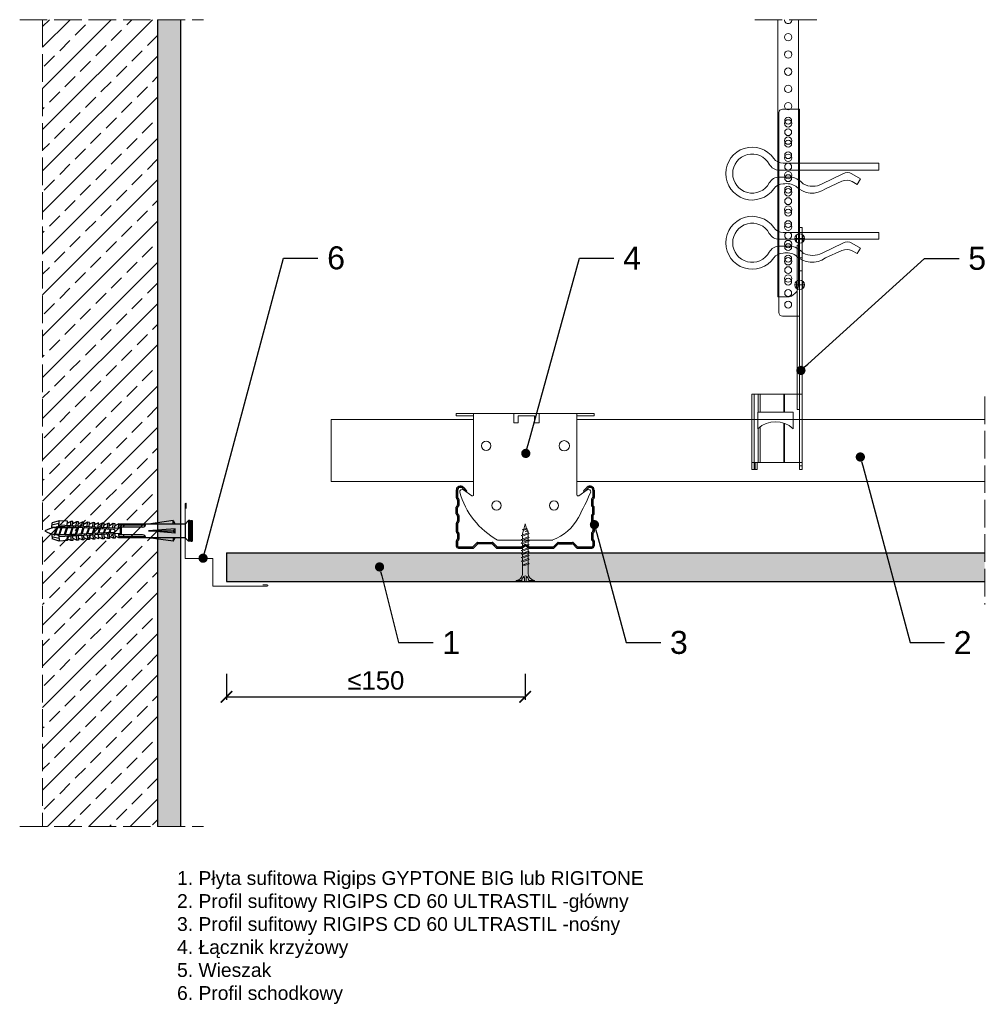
# Model space of a CAD drawing. Header units: millimetres. Extents: x 1985 to 2407, y 1202 to 1630.
import ezdxf
from ezdxf import colors
from ezdxf.entities.mleader import LeaderData, LeaderLine
from ezdxf.math import Vec2, Vec3

# ---------------------------------------------------------------- set-up
doc = ezdxf.new("R2010")
doc.units = ezdxf.units.MM
doc.linetypes.add('ACAD_ISO02W100', pattern=[15, 12, -3])
for name, color, linetype, lineweight in [('_RIGIPS AKCESORIA', 7, 'Continuous', 18), ('_RIGIPS G-K', 7, 'Continuous', 25), ('_RIGIPS PROFIL', 7, 'Continuous', 18), ('KRESKOWANIE', 7, 'Continuous', 9), ('PRZERYWANA', 7, 'ACAD_ISO02W100', 9)]:
    doc.layers.add(name, color=color, linetype=linetype, lineweight=lineweight)
doc.styles.get("Standard").update_dxf_attribs({"font": 'arial.ttf'})
doc.dimstyles.new('ISO-25', dxfattribs={"dimtxt": 2.5, "dimasz": 2.5, "dimexe": 1.25, "dimexo": 0.625, "dimtad": 1, "dimtxsty": 'Standard', "dimcen": 2.5, "dimadec": 0, "dimazin": 0, "dimtfac": 1, "dimtmove": 0, "dimatfit": 3, "dimfxl": 1, "dimarcsym": 0})

# ---------------------------------------------------------------- blocks, each defined once
blk = doc.blocks.new('TN 25')
at = {"layer": '_RIGIPS AKCESORIA'}
for p, q in [((0, -0.84), (0, 7.16)), ((0, 7.16), (0.46, 7.16)), ((0.46, 4.78), (0, 4.78)), ((0.46, 7.16), (0.46, 4.78)), ((3.02, 4.46), (8.47, 4.46)), ((7.12, 4.46), (7.12, 3.18)), ((8.03, 2.01), (7.12, 4.46)), ((8.47, 4.46), (8.79, 5)), ((9.61, 1.51), (8.47, 4.46)), ((8.79, 5), (9.93, 2.01)), ((9, 4.46), (10.1, 4.46)), ((10.1, 4.46), (10.41, 5)), ((11.23, 1.51), (10.1, 4.46)), ((10.41, 5), (11.56, 2.01)), ((10.62, 4.46), (11.67, 4.46)), ((11.67, 4.46), (11.99, 5)), ((12.81, 1.51), (11.67, 4.46)), ((11.99, 5), (13.14, 2.01)), ((12.2, 4.46), (13.21, 4.46)), ((13.21, 4.46), (13.52, 5)), ((14.34, 1.51), (13.21, 4.46)), ((13.52, 5), (14.67, 2.01)), ((13.73, 4.46), (14.8, 4.46)), ((14.8, 4.46), (15.12, 5)), ((15.94, 1.51), (14.8, 4.46)), ((15.12, 5), (16.26, 2.01)), ((15.33, 4.46), (16.42, 4.46)), ((16.42, 4.46), (16.73, 5)), ((17.55, 1.51), (16.42, 4.46)), ((16.73, 5), (17.88, 2.01)), ((16.94, 4.46), (17.99, 4.46)), ((17.99, 4.46), (18.31, 5)), ((19.13, 1.51), (17.99, 4.46)), ((18.31, 5), (19.45, 2.01)), ((18.52, 4.46), (19.68, 4.46)), ((19.68, 4.46), (20, 5)), ((20.82, 1.51), (19.68, 4.46)), ((20, 5), (21.14, 2.01)), ((20.21, 4.46), (20.7, 4.46)), ((20.7, 4.46), (22.28, 3.98)), ((22.28, 3.98), (22.56, 4.37)), ((22.56, 4.37), (23.03, 2.71)), ((0, 3.5), (1.77, 3.5)), ((0, 2.83), (1.77, 2.83)), ((0.46, 1.64), (0, 1.64)), ((0.46, -0.84), (0.46, 1.64)), ((1.77, 3.5), (1.77, 4.2)), ((1.77, 2.83), (1.77, 2.18)), ((7.49, 2.01), (3.55, 2.01)), ((7.12, 3.18), (7.65, 1.53)), ((7.65, 1.53), (8.03, 2.01)), ((9.41, 2.01), (8.03, 2.01)), ((9.93, 2.01), (9.61, 1.51)), ((11.04, 2.01), (9.93, 2.01)), ((11.56, 2.01), (11.23, 1.51)), ((12.61, 2.01), (11.56, 2.01)), ((13.14, 2.01), (12.81, 1.51)), ((14.15, 2.01), (13.14, 2.01)), ((14.67, 2.01), (14.34, 1.51)), ((15.74, 2.01), (14.67, 2.01)), ((16.26, 2.01), (15.94, 1.51)), ((17.36, 2.01), (16.26, 2.01)), ((17.88, 2.01), (17.55, 1.51)), ((18.93, 2.01), (17.88, 2.01)), ((19.45, 2.01), (19.13, 1.51)), ((19.45, 2.01), (20.62, 2.01)), ((21.14, 2.01), (20.82, 1.51)), ((21.14, 2.01), (21.81, 2.12)), ((21.85, 1.83), (21.67, 3.28)), ((21.67, 3.28), (22.14, 2.4)), ((22.14, 2.4), (21.85, 1.83)), ((22.7, 2.36), (22.14, 2.4)), ((22.7, 2.36), (22.28, 3.98)), ((23.03, 2.71), (22.7, 2.36)), ((22.71, 3.85), (25, 3.24)), ((25, 3.24), (23.03, 2.71)), ((0, -0.84), (0.46, -0.84))]:
    blk.add_line(p, q, dxfattribs=at)
for centre, major_axis, ratio, start_param, end_param in [((3.09, 7.67), (0.17, 3.2), 0.826134, 1.773653, 3.180586), ((-0.04, 0.9), (0, 3.93), 0.848176, -0.720942, -0.151112), ((3.37, -1.57), (0.28, 3.57), 0.832181, 0.035984, 1.430787), ((-2.73, 15.91), (0, 14.76), 0.848176, 3.399396, 3.475072), ((0.59, 4.62), (0, 2.81), 0.848176, 3.475072, 3.862535), ((1.66, 3.18), (0, 0.895), 0.848176, -1.552777, -0.720942), ((1.66, 3.18), (0, 0.895), 0.848176, 3.862535, 4.730408)]:
    blk.add_ellipse(centre, major_axis=major_axis, ratio=ratio, start_param=start_param, end_param=end_param, dxfattribs=at)
blk = doc.blocks.new('CD 60 ULTRASTIL')
h = blk.add_hatch()
h.set_pattern_fill('ANSI31', color=256, scale=0.3, style=0)
h.paths.add_polyline_path([(542.88, 684.5, -0.302776), (543.49, 684.5), (544.54, 683.79, 0.148069), (544.85, 683.7), (555.42, 683.7, 0.198912), (555.81, 683.86), (557.38, 685.44, -0.198912), (557.77, 685.6), (563.59, 685.6, -0.198912), (563.98, 685.44), (565.55, 683.86, 0.198912), (565.94, 683.7), (572.18, 683.7, 0.414214), (573.18, 684.7), (573.18, 686.74, 0.198912), (573.02, 687.12), (572.74, 687.4, -0.198912), (572.58, 687.79), (572.58, 689.87, -0.198912), (572.74, 690.26), (573.02, 690.54, 0.198912), (573.18, 690.93), (573.18, 694.47, 0.198912), (573.02, 694.86), (572.74, 695.14, -0.198912), (572.58, 695.53), (572.58, 697.61, -0.198912), (572.74, 698), (573.02, 698.28, 0.198912), (573.18, 698.67), (573.18, 701.47, 0.198912), (573.02, 701.86), (572.74, 702.14, -0.198912), (572.58, 702.53), (572.58, 704.61, -0.198912), (572.74, 705), (573.02, 705.28, 0.198912), (573.18, 705.67), (573.18, 708.9, 0.666128), (570.12, 710.18), (568.55, 708.63), (568.93, 708.24), (570.5, 709.79, -0.666128), (572.63, 708.9), (572.63, 705.9, -0.198912), (572.47, 705.51), (572.19, 705.23, 0.198912), (572.03, 704.84), (572.03, 702.3, 0.198912), (572.19, 701.91), (572.47, 701.63, -0.198912), (572.63, 701.25), (572.63, 698.9, -0.198912), (572.47, 698.51), (572.19, 698.23, 0.198912), (572.03, 697.84), (572.03, 695.3, 0.198912), (572.19, 694.91), (572.47, 694.63, -0.198912), (572.63, 694.25), (572.63, 691.16, -0.198912), (572.47, 690.77), (572.19, 690.49, 0.198912), (572.03, 690.1), (572.03, 687.56, 0.198912), (572.19, 687.17), (572.47, 686.9, -0.198912), (572.63, 686.51), (572.63, 684.7, -0.414214), (572.18, 684.25), (566.17, 684.25, -0.198912), (565.78, 684.41), (564.2, 685.99, 0.198912), (563.82, 686.15), (557.55, 686.15, 0.198912), (557.16, 685.99), (555.58, 684.41, -0.198912), (555.19, 684.25), (545.01, 684.25, -0.148069), (544.71, 684.34), (543.49, 685.16, 0.302776), (542.88, 685.16), (541.65, 684.34, -0.148069), (541.35, 684.25), (531.17, 684.25, -0.198912), (530.78, 684.41), (529.2, 685.99, 0.198912), (528.82, 686.15), (522.55, 686.15, 0.198912), (522.16, 685.99), (520.58, 684.41, -0.198912), (520.19, 684.25), (514.18, 684.25, -0.414214), (513.73, 684.7), (513.73, 686.51, -0.198912), (513.89, 686.9), (514.17, 687.17, 0.198912), (514.33, 687.56), (514.33, 690.1, 0.198912), (514.17, 690.49), (513.89, 690.77, -0.198912), (513.73, 691.16), (513.73, 694.25, -0.198912), (513.89, 694.63), (514.17, 694.91, 0.198912), (514.33, 695.3), (514.33, 697.84, 0.198912), (514.17, 698.23), (513.89, 698.51, -0.198912), (513.73, 698.9), (513.73, 701.25, -0.198912), (513.89, 701.63), (514.17, 701.91, 0.198912), (514.33, 702.3), (514.33, 704.84, 0.198912), (514.17, 705.23), (513.89, 705.51, -0.198912), (513.73, 705.9), (513.73, 708.9, -0.666128), (515.86, 709.79), (517.43, 708.24), (517.81, 708.63), (516.25, 710.18, 0.666128), (513.18, 708.9), (513.18, 705.67, 0.198912), (513.34, 705.28), (513.62, 705, -0.198912), (513.78, 704.61), (513.78, 702.53, -0.198912), (513.62, 702.14), (513.34, 701.86, 0.198912), (513.18, 701.47), (513.18, 698.67, 0.198912), (513.34, 698.28), (513.62, 698, -0.198912), (513.78, 697.61), (513.78, 695.53, -0.198912), (513.62, 695.14), (513.34, 694.86, 0.198912), (513.18, 694.47), (513.18, 690.93, 0.198912), (513.34, 690.54), (513.62, 690.26, -0.198912), (513.78, 689.87), (513.78, 687.79, -0.198912), (513.62, 687.4), (513.34, 687.12, 0.198912), (513.18, 686.74), (513.18, 684.7, 0.414214), (514.18, 683.7), (520.42, 683.7, 0.198912), (520.81, 683.86), (522.38, 685.44, -0.198912), (522.77, 685.6), (528.59, 685.6, -0.198912), (528.98, 685.44), (530.55, 683.86, 0.198912), (530.94, 683.7), (541.51, 683.7, 0.148069), (541.82, 683.79)])
for p, q in [((513.18, 708.9), (513.18, 705.67)), ((513.73, 708.9), (513.73, 705.9)), ((515.86, 709.79), (517.43, 708.24)), ((516.25, 710.18), (517.81, 708.63)), ((517.43, 708.24), (517.81, 708.63)), ((570.12, 710.18), (568.55, 708.63)), ((568.93, 708.24), (568.55, 708.63)), ((570.5, 709.79), (568.93, 708.24)), ((572.63, 708.9), (572.63, 705.9)), ((573.18, 708.9), (573.18, 705.67)), ((513.34, 705.28), (513.62, 705)), ((513.78, 704.61), (513.78, 702.53)), ((513.89, 705.51), (514.17, 705.23)), ((514.33, 704.84), (514.33, 702.3)), ((572.03, 704.84), (572.03, 702.3)), ((572.47, 705.51), (572.19, 705.23)), ((572.58, 704.61), (572.58, 702.53)), ((573.02, 705.28), (572.74, 705)), ((513.18, 698.67), (513.18, 701.47)), ((513.34, 701.86), (513.62, 702.14)), ((513.34, 698.28), (513.62, 698)), ((513.73, 698.9), (513.73, 701.25)), ((513.89, 701.63), (514.17, 701.91)), ((513.89, 698.51), (514.17, 698.23)), ((572.47, 701.63), (572.19, 701.91)), ((572.47, 698.51), (572.19, 698.23)), ((572.63, 698.9), (572.63, 701.25)), ((573.02, 701.86), (572.74, 702.14)), ((573.02, 698.28), (572.74, 698)), ((573.18, 698.67), (573.18, 701.47)), ((513.18, 694.47), (513.18, 690.93)), ((513.34, 694.86), (513.62, 695.14)), ((513.73, 694.25), (513.73, 691.16)), ((513.78, 697.61), (513.78, 695.53)), ((513.89, 694.63), (514.17, 694.91)), ((514.33, 697.84), (514.33, 695.3)), ((572.03, 697.84), (572.03, 695.3)), ((572.47, 694.63), (572.19, 694.91)), ((572.58, 697.61), (572.58, 695.53)), ((572.63, 694.25), (572.63, 691.16)), ((573.02, 694.86), (572.74, 695.14)), ((573.18, 694.47), (573.18, 690.93)), ((513.34, 690.54), (513.62, 690.26)), ((513.78, 689.87), (513.78, 687.79)), ((513.89, 690.77), (514.17, 690.49)), ((514.33, 690.1), (514.33, 687.56)), ((572.03, 690.1), (572.03, 687.56)), ((572.47, 690.77), (572.19, 690.49)), ((572.58, 689.87), (572.58, 687.79)), ((573.02, 690.54), (572.74, 690.26)), ((513.18, 686.74), (513.18, 684.7)), ((513.34, 687.12), (513.62, 687.4)), ((513.73, 686.51), (513.73, 684.7)), ((513.89, 686.9), (514.17, 687.17)), ((520.58, 684.41), (522.16, 685.99)), ((520.81, 683.86), (522.38, 685.44)), ((522.55, 686.15), (528.82, 686.15)), ((528.59, 685.6), (522.77, 685.6)), ((530.55, 683.86), (528.98, 685.44)), ((530.78, 684.41), (529.2, 685.99)), ((555.58, 684.41), (557.16, 685.99)), ((555.81, 683.86), (557.38, 685.44)), ((557.55, 686.15), (563.82, 686.15)), ((557.77, 685.6), (563.59, 685.6)), ((565.55, 683.86), (563.98, 685.44)), ((565.78, 684.41), (564.2, 685.99)), ((572.47, 686.9), (572.19, 687.17)), ((572.63, 686.51), (572.63, 684.7)), ((573.02, 687.12), (572.74, 687.4)), ((573.18, 686.74), (573.18, 684.7)), ((514.18, 684.25), (520.19, 684.25)), ((514.18, 683.7), (520.42, 683.7)), ((530.94, 683.7), (541.51, 683.7)), ((531.17, 684.25), (541.35, 684.25)), ((541.65, 684.34), (542.88, 685.16)), ((541.82, 683.79), (542.88, 684.5)), ((544.71, 684.34), (543.49, 685.16)), ((544.54, 683.79), (543.49, 684.5)), ((544.85, 683.7), (555.42, 683.7)), ((545.01, 684.25), (555.19, 684.25)), ((565.94, 683.7), (572.18, 683.7)), ((566.17, 684.25), (572.18, 684.25))]:
    blk.add_line(p, q)
for centre, radius, start, end in [((514.98, 708.9), 1.8, 45.3251, 180), ((514.98, 708.9), 1.25, 45.3251, 180), ((571.38, 708.9), 1.8, 360, 134.6749), ((571.38, 708.9), 1.25, 360, 134.6749), ((513.73, 705.67), 0.55, 180, 225), ((513.23, 704.61), 0.55, 0, 45), ((513.23, 702.53), 0.55, 315, 0), ((514.28, 705.9), 0.55, 180, 225), ((513.78, 704.84), 0.55, 0, 45), ((572.58, 704.84), 0.55, 135, 180), ((572.08, 705.9), 0.55, 315, 0), ((573.13, 704.61), 0.55, 135, 180), ((573.13, 702.53), 0.55, 180, 225), ((572.63, 705.67), 0.55, 315, 0), ((513.73, 701.47), 0.55, 135, 180), ((513.73, 698.67), 0.55, 180, 225), ((514.28, 701.25), 0.55, 135, 180), ((514.28, 698.9), 0.55, 180, 225), ((513.78, 702.3), 0.55, 315, 0), ((572.58, 702.3), 0.55, 180, 225), ((572.08, 701.25), 0.55, 0, 45), ((572.08, 698.9), 0.55, 315, 0), ((572.63, 701.47), 0.55, 0, 45), ((572.63, 698.67), 0.55, 315, 0), ((513.73, 694.47), 0.55, 135, 180), ((513.23, 697.61), 0.55, 360, 45), ((513.23, 695.53), 0.55, 315, 0), ((514.28, 694.25), 0.55, 135, 180), ((513.78, 697.84), 0.55, 0, 45), ((513.78, 695.3), 0.55, 315, 0), ((572.58, 697.84), 0.55, 135, 180), ((572.58, 695.3), 0.55, 180, 225), ((572.08, 694.25), 0.55, 0, 45), ((573.13, 697.61), 0.55, 135, 180), ((573.13, 695.53), 0.55, 180, 225), ((572.63, 694.47), 0.55, 0, 45), ((513.73, 690.93), 0.55, 180, 225), ((513.23, 689.87), 0.55, 0, 45), ((514.28, 691.16), 0.55, 180, 225), ((513.78, 690.1), 0.55, 360, 45), ((572.58, 690.1), 0.55, 135, 180), ((572.08, 691.16), 0.55, 315, 0), ((573.13, 689.87), 0.55, 135, 180), ((572.63, 690.93), 0.55, 315, 0), ((513.73, 686.74), 0.55, 135, 180), ((513.23, 687.79), 0.55, 315, 0), ((514.28, 686.51), 0.55, 135, 180), ((513.78, 687.56), 0.55, 315, 360), ((522.55, 685.6), 0.55, 90, 135), ((522.77, 685.05), 0.55, 90, 135), ((528.59, 685.05), 0.55, 45, 90), ((528.82, 685.6), 0.55, 45, 90), ((557.55, 685.6), 0.55, 90, 135), ((557.77, 685.05), 0.55, 90, 135), ((563.59, 685.05), 0.55, 45, 90), ((563.82, 685.6), 0.55, 45, 90), ((572.58, 687.56), 0.55, 180, 225), ((572.08, 686.51), 0.55, 360, 45), ((573.13, 687.79), 0.55, 180, 225), ((572.63, 686.74), 0.55, 360, 45), ((514.18, 684.7), 1, 180, 270), ((514.18, 684.7), 0.45, 180, 270), ((520.19, 684.8), 0.55, 270, 315), ((520.42, 684.25), 0.55, 270, 315), ((530.94, 684.25), 0.55, 225, 270), ((531.17, 684.8), 0.55, 225, 270), ((541.35, 684.8), 0.55, 270, 303.6901), ((541.51, 684.25), 0.55, 270, 303.6901), ((543.18, 684.7), 0.55, 56.3099, 123.6901), ((543.18, 684.04), 0.55, 56.3099, 123.6901), ((544.85, 684.25), 0.55, 236.3099, 270), ((545.01, 684.8), 0.55, 236.3099, 270), ((555.19, 684.8), 0.55, 270, 315), ((555.42, 684.25), 0.55, 270, 315), ((565.94, 684.25), 0.55, 225, 270), ((566.17, 684.8), 0.55, 225, 270), ((572.18, 684.7), 1, 270, 0), ((572.18, 684.7), 1, 270, 360), ((572.18, 684.7), 0.45, 270, 360)]:
    blk.add_arc(centre, radius, start, end)
blk = doc.blocks.new('Lacznik krzyzowy (widok2)')
at = {"layer": '_RIGIPS AKCESORIA'}
for p, q in [((94.8, 91.5, 218.36), (94.8, 90.5, 218.36)), ((94.8, 91.5, 218.36), (154.8, 91.5, 218.36)), ((94.8, 90.5, 218.36), (102.3, 90.5, 218.36)), ((102.3, 56.15, 218.36), (102.3, 91.5, 218.36)), ((119.8, 91.5, 218.36), (119.8, 87.5, 218.36)), ((130.8, 91.5, 218.36), (119.8, 91.5, 218.36)), ((121.8, 87.5, 218.36), (121.8, 90.5, 218.36)), ((121.8, 90.5, 218.36), (128.85, 90.5, 218.36)), ((128.85, 90.5, 218.36), (128.85, 87.5, 218.36)), ((130.85, 91.5, 218.36), (130.85, 87.5, 218.36)), ((147.3, 91.5, 218.36), (147.3, 56.15, 218.36)), ((154.8, 90.5, 218.36), (147.3, 90.5, 218.36)), ((154.8, 91.5, 218.36), (154.8, 90.5, 218.36)), ((119.8, 87.5, 218.36), (121.8, 87.5, 218.36)), ((128.85, 87.5, 218.36), (130.85, 87.5, 218.36)), ((97.87, 58.35, 218.36), (101.51, 55.74, 218.36)), ((148.09, 55.74, 218.36), (151.73, 58.35, 218.36)), ((136.8, 36.5, 218.36), (112.81, 36.5, 218.36))]:
    blk.add_line(p, q, dxfattribs=at)
for centre, radius in [((107.8, 77.5, 218.36), 2), ((141.8, 77.5, 218.36), 2.24), ((112.3, 51.5, 218.36), 2), ((137.3, 51.5, 218.36), 2)]:
    blk.add_circle(centre, radius, dxfattribs=at)
for centre, radius, start, end in [((97.29, 57.53, 218.36), 1, 122.1388, 189.8152), ((129.23, 66.45, 218.36), 34.16, 195.4351, 241.2658), ((97.29, 57.53, 218.36), 1, 54.4623, 122.1388), ((101.8, 56.15, 218.36), 0.5, 234.4623, 0), ((147.8, 56.15, 218.36), 0.5, 180, 305.5377), ((20.47, 114.78, 218.36), 144.71, 331.7398, 336.6225), ((152.32, 57.53, 218.36), 1, 350.1848, 125.5377), ((129.12, 56.49, 218.36), 21.41, 291.013, 331.4749)]:
    blk.add_arc(centre, radius, start, end, dxfattribs=at)
blk = doc.blocks.new('wieszak noniuszowy bok')
at = {"layer": '_RIGIPS AKCESORIA', "lineweight": 0}
for p, q in [((1390.98, 5092.86), (1390.98, 5179.86)), ((1392.48, 5181.36), (1399.98, 5181.36)), ((1399.98, 5024.65), (1399.98, 5181.36)), ((1399.98, 5129.95), (1399.97, 5129.95)), ((1399.98, 5129.95), (1401, 5129.95)), ((1401, 5129.95), (1401, 5024.65)), ((1401, 5129.95), (1401, 5129.95)), ((1398.54, 5126.58), (1398.54, 5123.65)), ((1399.98, 5126.06), (1399.98, 5102.02)), ((1401.42, 5126.58), (1401.42, 5123.65)), ((1398.96, 5122.28), (1399.98, 5122.28)), ((1398.96, 5122.28), (1399.98, 5122.28)), ((1398.96, 5122.28), (1398.96, 5050.72)), ((1399.98, 5116.66), (1401, 5116.66)), ((1399.98, 5116.63), (1399.98, 5116.66)), ((1399.98, 5116.66), (1399.98, 5116.63)), ((1399.98, 5116.62), (1399.98, 5116.63)), ((1399.98, 5116.63), (1399.98, 5116.56)), ((1399.98, 5116.55), (1399.98, 5116.63)), ((1399.98, 5116.63), (1399.98, 5116.55)), ((1399.98, 5116.55), (1399.98, 5116.62)), ((1399.98, 5116.56), (1399.98, 5116.43)), ((1399.98, 5116.42), (1399.98, 5116.55)), ((1399.98, 5116.41), (1399.98, 5116.55)), ((1399.98, 5116.55), (1399.98, 5116.41)), ((1399.98, 5116.43), (1399.98, 5116.25)), ((1399.98, 5116.24), (1399.98, 5116.42)), ((1399.98, 5116.21), (1399.98, 5116.41)), ((1399.98, 5116.41), (1399.98, 5116.21)), ((1399.98, 5116.25), (1399.98, 5116.01)), ((1399.98, 5116), (1399.98, 5116.24)), ((1399.98, 5115.97), (1399.98, 5116.21)), ((1399.98, 5116.21), (1399.98, 5115.97)), ((1399.98, 5116.01), (1399.98, 5115.74)), ((1399.98, 5115.71), (1399.98, 5116)), ((1399.98, 5115.69), (1399.98, 5115.97)), ((1399.98, 5115.97), (1399.98, 5115.69)), ((1399.98, 5115.74), (1399.98, 5115.41)), ((1399.98, 5115.38), (1399.98, 5115.71)), ((1399.98, 5115.37), (1399.98, 5115.69)), ((1399.98, 5115.69), (1399.98, 5115.37)), ((1399.98, 5115.41), (1399.98, 5115.05)), ((1399.98, 5115.02), (1399.98, 5115.38)), ((1399.98, 5115.02), (1399.98, 5115.37)), ((1399.98, 5115.37), (1399.98, 5115.02)), ((1399.98, 5115.05), (1399.98, 5114.67)), ((1399.98, 5114.65), (1399.98, 5115.02)), ((1399.98, 5114.64), (1399.98, 5115.02)), ((1399.98, 5115.02), (1399.98, 5114.64)), ((1399.98, 5114.67), (1399.98, 5114.28)), ((1399.98, 5114.25), (1399.98, 5114.65)), ((1399.98, 5114.25), (1399.98, 5114.64)), ((1399.98, 5114.64), (1399.98, 5114.25)), ((1399.98, 5114.28), (1399.98, 5113.88)), ((1399.98, 5113.85), (1399.98, 5114.25)), ((1399.98, 5113.84), (1399.98, 5114.25)), ((1399.98, 5114.25), (1399.98, 5113.84)), ((1399.98, 5113.88), (1399.98, 5113.48)), ((1399.98, 5113.46), (1399.98, 5113.85)), ((1399.98, 5113.84), (1399.98, 5113.44)), ((1399.98, 5113.44), (1399.98, 5113.84)), ((1399.98, 5113.48), (1399.98, 5113.1)), ((1399.98, 5113.07), (1399.98, 5113.46)), ((1399.98, 5113.44), (1399.98, 5113.06)), ((1399.98, 5113.06), (1399.98, 5113.44)), ((1399.98, 5113.1), (1399.98, 5112.75)), ((1399.98, 5112.72), (1399.98, 5113.07)), ((1399.98, 5113.06), (1399.98, 5112.68)), ((1399.98, 5112.68), (1399.98, 5113.06)), ((1399.98, 5112.75), (1399.98, 5112.42)), ((1399.98, 5112.4), (1399.98, 5112.72)), ((1399.98, 5112.68), (1399.98, 5112.33)), ((1399.98, 5112.33), (1399.98, 5112.68)), ((1399.98, 5112.42), (1399.98, 5112.14)), ((1399.98, 5112.12), (1399.98, 5112.4)), ((1399.98, 5112.33), (1399.98, 5112)), ((1399.98, 5112), (1399.98, 5112.33)), ((1399.98, 5112.14), (1399.98, 5111.9)), ((1399.98, 5111.89), (1399.98, 5112.12)), ((1399.98, 5112), (1399.98, 5111.72)), ((1399.98, 5111.72), (1399.98, 5112)), ((1399.98, 5111.9), (1399.98, 5111.72)), ((1399.98, 5111.72), (1399.98, 5111.89)), ((1399.98, 5111.72), (1399.98, 5111.6)), ((1399.98, 5111.59), (1399.98, 5111.72)), ((1399.98, 5111.72), (1399.98, 5111.48)), ((1399.98, 5111.48), (1399.98, 5111.72)), ((1399.98, 5111.6), (1399.98, 5111.54)), ((1399.98, 5111.53), (1399.98, 5111.59)), ((1399.98, 5111.54), (1399.98, 5111.53)), ((1399.98, 5111.48), (1399.98, 5111.29)), ((1399.98, 5111.29), (1399.98, 5111.48)), ((1399.98, 5111.29), (1399.98, 5111.15)), ((1399.98, 5111.15), (1399.98, 5111.29)), ((1399.98, 5111.15), (1399.98, 5111.06)), ((1399.98, 5111.06), (1399.98, 5111.15)), ((1399.98, 5111.06), (1399.98, 5111.04)), ((1399.98, 5111.04), (1399.98, 5111.06)), ((1399.98, 5111.04), (1401, 5111.04)), ((1398.54, 5106.42), (1398.54, 5103.49)), ((1401.42, 5106.42), (1401.42, 5103.49)), ((1399.98, 5102.02), (1399.98, 5102.1)), ((1399.98, 5091.36), (1392.48, 5091.36)), ((1400.98, 5057.36), (1379.24, 5057.36)), ((1379.24, 5057.36), (1379.24, 5024.65)), ((1380.12, 5057.36), (1380.12, 5024.65)), ((1381.9, 5057.36), (1381.9, 5049.5)), ((1382.79, 5057.36), (1382.79, 5049.5)), ((1393.13, 5057.36), (1393.13, 5049.5)), ((1393.4, 5057.36), (1393.4, 5049.5)), ((1400.98, 5057.36), (1401, 5057.36)), ((1401, 5057.36), (1400.98, 5057.36)), ((1398.96, 5050.72), (1399.98, 5050.72)), ((1381.81, 5042.35), (1381.81, 5049.5)), ((1397.14, 5049.5), (1381.81, 5049.5)), ((1397.14, 5042.35), (1397.14, 5049.5)), ((1381.9, 5042.43), (1381.9, 5027.72)), ((1382.79, 5043.18), (1382.79, 5027.72)), ((1393.13, 5044.79), (1393.13, 5027.72)), ((1393.4, 5044.69), (1393.4, 5027.72)), ((1379.24, 5027.72), (1401, 5027.72)), ((1380.57, 5027.72), (1380.57, 5024.65)), ((1381.46, 5024.65), (1381.46, 5027.72)), ((1399.98, 5026.19), (1401, 5026.19)), ((1379.24, 5024.65), (1381.46, 5024.65)), ((1401, 5024.65), (1399.98, 5024.65))]:
    blk.add_line(p, q, dxfattribs=at)
at = {"layer": '_RIGIPS AKCESORIA'}
for p, q in [((1397.92, 5125.12), (1402.03, 5125.12)), ((1397.92, 5104.96), (1402.03, 5104.96))]:
    blk.add_line(p, q, dxfattribs=at)
for centre, radius in [((1394.98, 5176.36), 1.5), ((1394.98, 5171.36), 1.5), ((1394.98, 5166.36), 1.5), ((1394.98, 5161.36), 1.5), ((1394.98, 5156.36), 1.5), ((1394.98, 5151.36), 1.5), ((1394.98, 5146.36), 1.5), ((1394.98, 5141.36), 1.5), ((1394.98, 5136.36), 1.5), ((1394.98, 5131.36), 1.5), ((1394.98, 5126.36), 1.5), ((1399.98, 5125.12), 2.06), ((1394.98, 5121.36), 1.5), ((1394.98, 5116.36), 1.5), ((1394.98, 5111.36), 1.5), ((1394.98, 5106.36), 1.5), ((1399.98, 5104.96), 2.06), ((1394.98, 5101.36), 1.5), ((1394.98, 5096.36), 1.5)]:
    blk.add_circle(centre, radius, dxfattribs=at)
at = {"layer": '_RIGIPS AKCESORIA', "lineweight": 0}
for centre, start, end in [((1392.48, 5179.86), 90, 180), ((1392.48, 5092.86), 180, 270)]:
    blk.add_arc(centre, 1.5, start, end, dxfattribs=at)
at = {"layer": '_RIGIPS AKCESORIA'}
blk.add_arc((1389.48, 5034.29), 11.12, 46.445, 133.4017, dxfattribs=at)
blk = doc.blocks.new('klamra')
at = {"layer": '_RIGIPS AKCESORIA'}
for p, q in [((6828.19, 2764.92), (6828.19, 2806.53)), ((6831.19, 2764.92), (6831.19, 2808.19)), ((6834.19, 2802.92), (6834.19, 2808.19)), ((6832.87, 2780.55), (6837.19, 2789.57)), ((6839.31, 2788.09), (6836.06, 2780.95)), ((6832.86, 2776.63), (6835, 2772.92)), ((6836.19, 2776.54), (6837.38, 2774.29)), ((6835, 2772.92), (6837.38, 2774.29)), ((6831.19, 2764.92), (6828.19, 2764.92))]:
    blk.add_line(p, q, dxfattribs=at)
for centre, radius, start, end in [((6832.69, 2820.02), 11.5, 305.1527, 234.8473), ((6832.69, 2820.02), 8.5, 298.7822, 241.2178), ((6823.19, 2806.53), 5, 0, 54.8473), ((6826.19, 2808.19), 5, 0, 61.2178), ((6839.19, 2808.19), 5, 118.7822, 180), ((6842.19, 2806.53), 5, 125.1527, 180), ((6845.23, 2805.18), 8.16, 170.4436, 210.2847), ((6843.93, 2805.32), 10.09, 195.2653, 228.1308), ((6829.23, 2793.69), 8.97, 332.6387, 27.3613), ((6831.19, 2793.92), 10, 324.3132, 45.573), ((6835.87, 2778.58), 3.59, 146.8414, 212.9715), ((6840.61, 2778.88), 5, 155.5109, 207.8622)]:
    blk.add_arc(centre, radius, start, end, dxfattribs=at)
blk = doc.blocks.new('noniusz uciety')
at = {"layer": '_RIGIPS AKCESORIA'}
for p, q in [((1663.33, 1509.33), (1663.33, 1629.95)), ((1672.33, 1514.33), (1672.33, 1629.95)), ((1667.33, 1509.33), (1663.33, 1509.33))]:
    blk.add_line(p, q, dxfattribs=at)
for centre in [(1667.88, 1622.34), (1667.88, 1614.84), (1667.88, 1607.34), (1667.88, 1599.84), (1667.88, 1592.34), (1667.88, 1584.84), (1667.88, 1577.34), (1667.88, 1569.84), (1667.88, 1562.34), (1667.88, 1554.84), (1667.88, 1547.34), (1667.88, 1539.84), (1667.88, 1532.34), (1667.88, 1524.84), (1667.88, 1517.34)]:
    blk.add_circle(centre, 1.6, dxfattribs=at)
for centre, radius, start, end in [((1667.88, 1629.84), 1.6, 175.8835, 4.1165), ((1667.33, 1514.33), 5, 270, 0)]:
    blk.add_arc(centre, radius, start, end, dxfattribs=at)
blk = doc.blocks.new('Katownik schodkowy')
at = {"layer": '_RIGIPS AKCESORIA'}
for p, q in [((584.98, 133.08), (584.98, 109.53)), ((585.48, 133.08), (585.48, 131.08)), ((585.18, 109.33), (596.78, 109.33)), ((596.98, 109.13), (596.98, 97.53)), ((597.18, 97.33), (620.73, 97.33)), ((620.73, 97.83), (618.73, 97.83))]:
    blk.add_line(p, q, dxfattribs=at)
for centre, radius, start, end in [((585.23, 133.08), 0.25, 0, 180), ((585.18, 109.53), 0.2, 180, 270), ((596.78, 109.13), 0.2, 0, 90), ((597.18, 97.53), 0.2, 180, 270), ((620.73, 97.58), 0.25, 270, 90)]:
    blk.add_arc(centre, radius, start, end, dxfattribs=at)
blk = doc.blocks.new('kolek rozprezny komplet 60')
for p, q in [((390.66, 217.01), (390.76, 218.91)), ((393.75, 218.75), (390.71, 217.96)), ((393.81, 219.85), (390.76, 218.91)), ((393.68, 217.35), (393.81, 219.85)), ((397.41, 219.66), (393.81, 219.85)), ((397.31, 217.76), (397.41, 219.66)), ((399, 219.58), (397.82, 218.98)), ((398.9, 217.68), (399, 219.58)), ((399.8, 219.54), (399, 219.58)), ((399.7, 217.64), (399.8, 219.54)), ((401.4, 219.45), (400.22, 218.85)), ((401.3, 217.56), (401.4, 219.45)), ((402.2, 219.41), (401.4, 219.45)), ((402.1, 217.51), (402.2, 219.41)), ((403.8, 219.33), (402.61, 218.72)), ((403.7, 217.43), (403.8, 219.33)), ((404.6, 219.29), (403.8, 219.33)), ((404.5, 217.39), (404.6, 219.29)), ((406.19, 219.2), (405.01, 218.6)), ((406.09, 217.3), (406.19, 219.2)), ((406.99, 219.16), (406.19, 219.2)), ((406.89, 217.26), (406.99, 219.16)), ((408.59, 219.08), (407.41, 218.47)), ((408.49, 217.18), (408.59, 219.08)), ((409.39, 219.03), (408.59, 219.08)), ((409.29, 217.14), (409.39, 219.03)), ((410.99, 218.95), (409.8, 218.35)), ((410.89, 217.05), (410.99, 218.95)), ((412.59, 218.87), (411.4, 218.26)), ((412.49, 216.97), (412.59, 218.87)), ((413.38, 218.82), (412.59, 218.87)), ((413.28, 216.93), (413.38, 218.82)), ((414.98, 218.74), (413.8, 218.14)), ((414.88, 216.84), (414.98, 218.74)), ((415.78, 218.7), (414.98, 218.74)), ((415.68, 216.8), (415.78, 218.7)), ((417.38, 218.62), (416.2, 218.01)), ((417.28, 216.72), (417.38, 218.62)), ((418.18, 218.57), (417.38, 218.62)), ((418.08, 216.68), (418.18, 218.57)), ((419.78, 218.49), (418.59, 217.89)), ((419.68, 216.59), (419.78, 218.49)), ((443.47, 219.95), (432.8, 218.45)), ((443.47, 218.45), (443.47, 219.95)), ((443.47, 219.95), (444.34, 218.45)), ((450.17, 219.95), (448.67, 218.45)), ((450.17, 219.95), (450.17, 210.95)), ((450.67, 219.95), (450.17, 219.95)), ((450.67, 219.95), (450.67, 210.95)), ((450.67, 219.35), (451.17, 219.95)), ((451.17, 219.95), (451.67, 219.95)), ((451.17, 219.95), (451.17, 210.95)), ((451.67, 219.95), (451.67, 210.95)), ((393.15, 216.88), (390.66, 217.01)), ((391.67, 216.95), (392.67, 216.95)), ((392.67, 216.95), (391.67, 213.95)), ((392.67, 216.95), (392.07, 213.95)), ((393.07, 216.95), (392.07, 213.95)), ((392.67, 216.95), (393.04, 217.45)), ((393.07, 216.95), (393.04, 217.45)), ((393.07, 216.95), (394.67, 216.95)), ((394.67, 216.95), (393.67, 213.95)), ((417.38, 216.11), (393.68, 217.35)), ((417.38, 214.79), (393.68, 213.55)), ((420.47, 216.55), (393.71, 217.95)), ((420.47, 214.35), (393.71, 212.95)), ((394.67, 216.95), (394.07, 213.95)), ((395.07, 216.95), (394.07, 213.95)), ((394.67, 216.95), (394.92, 217.29)), ((395.07, 216.95), (395.05, 217.28)), ((395.07, 216.95), (397.07, 216.95)), ((397.07, 216.95), (396.07, 213.95)), ((397.07, 216.95), (396.47, 213.95)), ((397.47, 216.95), (396.47, 213.95)), ((397.07, 216.95), (397.23, 217.17)), ((397.47, 216.95), (397.46, 217.16)), ((397.47, 216.95), (399.47, 216.95)), ((397.67, 217.14), (397.71, 217.74)), ((398.47, 217.1), (398.5, 217.7)), ((399.47, 216.95), (398.47, 213.95)), ((399.47, 216.95), (398.87, 213.95)), ((399.87, 216.95), (398.87, 213.95)), ((399.47, 216.95), (399.55, 217.05)), ((399.87, 216.95), (399.87, 217.03)), ((399.87, 216.95), (401.38, 216.95)), ((400.07, 217.02), (400.1, 217.62)), ((400.87, 216.98), (400.9, 217.58)), ((401.87, 216.92), (400.87, 213.95)), ((401.87, 216.92), (401.27, 213.95)), ((402.26, 216.9), (401.27, 213.95)), ((402.47, 216.89), (402.5, 217.49)), ((403.27, 216.85), (403.3, 217.45)), ((404.22, 216.8), (403.31, 214.05)), ((404.24, 216.8), (403.7, 214.07)), ((404.62, 216.78), (403.72, 214.07)), ((404.86, 216.77), (404.9, 217.37)), ((405.66, 216.73), (405.69, 217.32)), ((406.58, 216.68), (405.75, 214.18)), ((406.62, 216.68), (406.12, 214.2)), ((406.98, 216.66), (406.16, 214.2)), ((407.26, 216.64), (407.29, 217.24)), ((407.26, 214.26), (407.29, 213.66)), ((408.06, 216.6), (408.09, 217.2)), ((408.06, 214.3), (408.09, 213.7)), ((408.94, 216.55), (408.19, 214.31)), ((408.99, 216.55), (408.55, 214.33)), ((409.34, 216.53), (408.6, 214.33)), ((409.66, 216.52), (409.69, 217.12)), ((409.66, 214.38), (409.69, 213.79)), ((410.46, 216.47), (410.49, 217.07)), ((410.46, 214.43), (410.49, 213.83)), ((411.3, 216.43), (410.64, 214.44)), ((411.37, 216.43), (410.98, 214.45)), ((411.69, 216.41), (411.04, 214.46)), ((412.05, 216.39), (412.09, 216.99)), ((412.05, 214.51), (412.09, 213.91)), ((412.85, 216.35), (412.89, 216.95)), ((412.85, 214.55), (412.89, 213.95)), ((413.66, 216.31), (413.08, 214.56)), ((413.75, 216.3), (413.4, 214.58)), ((414.05, 216.29), (413.49, 214.58)), ((414.45, 216.27), (414.48, 216.86)), ((414.45, 214.64), (414.48, 214.04)), ((415.25, 216.22), (415.28, 216.82)), ((415.25, 214.68), (415.28, 214.08)), ((416.02, 216.18), (415.52, 214.69)), ((416.12, 216.18), (415.83, 214.71)), ((416.41, 216.16), (415.93, 214.71)), ((418.22, 215.58), (418.01, 214.95)), ((418.08, 214.22), (418.18, 212.33)), ((419.68, 214.31), (419.78, 212.41)), ((430.17, 217.15), (419.71, 217.15)), ((431.37, 217.95), (419.75, 217.95)), ((448.67, 218.45), (419.77, 218.45)), ((420.47, 217.15), (420.47, 213.75)), ((420.67, 217.15), (420.67, 213.75)), ((420.87, 217.15), (420.87, 213.75)), ((444.34, 216.37), (432.8, 215.45)), ((432.8, 215.45), (443.47, 215.45)), ((444.34, 214.53), (432.8, 215.45)), ((444.34, 216.37), (443.47, 215.45)), ((444.34, 214.53), (443.47, 215.45)), ((444.34, 214.53), (444.34, 216.37)), ((448.67, 218.45), (448.67, 212.45)), ((448.67, 216.95), (448.67, 213.95)), ((393.15, 214.02), (390.66, 213.89)), ((390.66, 213.89), (390.76, 211.99)), ((393.75, 212.15), (390.71, 212.94)), ((393.81, 211.05), (390.76, 211.99)), ((391.67, 213.95), (391.71, 213.45)), ((391.71, 213.45), (392.07, 213.95)), ((392.07, 213.95), (393.67, 213.95)), ((393.67, 213.95), (393.7, 213.55)), ((393.68, 213.55), (393.81, 211.05)), ((393.78, 213.55), (394.07, 213.95)), ((397.41, 211.24), (393.81, 211.05)), ((394.07, 213.95), (396.07, 213.95)), ((396.07, 213.95), (396.09, 213.67)), ((396.28, 213.68), (396.47, 213.95)), ((396.47, 213.95), (398.47, 213.95)), ((397.31, 213.14), (397.41, 211.24)), ((397.67, 213.76), (397.71, 213.16)), ((399, 211.32), (397.82, 211.93)), ((398.47, 213.95), (398.48, 213.8)), ((398.47, 213.8), (398.5, 213.2)), ((398.77, 213.81), (398.87, 213.95)), ((398.87, 213.95), (400.87, 213.95)), ((398.9, 213.22), (399, 211.32)), ((399.8, 211.36), (399, 211.32)), ((399.7, 213.26), (399.8, 211.36)), ((400.07, 213.88), (400.1, 213.28)), ((401.4, 211.45), (400.22, 212.05)), ((400.87, 213.95), (400.88, 213.92)), ((400.87, 213.92), (400.9, 213.32)), ((401.27, 213.95), (401.38, 213.95)), ((401.27, 213.94), (401.27, 213.95)), ((401.3, 213.35), (401.4, 211.45)), ((402.2, 211.49), (401.4, 211.45)), ((402.1, 213.39), (402.2, 211.49)), ((402.47, 214.01), (402.5, 213.41)), ((403.8, 211.57), (402.61, 212.18)), ((403.27, 214.05), (403.3, 213.45)), ((403.7, 213.47), (403.8, 211.57)), ((404.6, 211.62), (403.8, 211.57)), ((404.5, 213.51), (404.6, 211.62)), ((404.86, 214.13), (404.9, 213.53)), ((406.19, 211.7), (405.01, 212.3)), ((405.66, 214.17), (405.69, 213.58)), ((406.09, 213.6), (406.19, 211.7)), ((406.99, 211.74), (406.19, 211.7)), ((406.89, 213.64), (406.99, 211.74)), ((408.59, 211.82), (407.41, 212.43)), ((408.49, 213.72), (408.59, 211.82)), ((409.39, 211.87), (408.59, 211.82)), ((409.29, 213.76), (409.39, 211.87)), ((410.99, 211.95), (409.8, 212.55)), ((410.89, 213.85), (410.99, 211.95)), ((412.59, 212.03), (411.4, 212.64)), ((412.49, 213.93), (412.59, 212.03)), ((413.38, 212.08), (412.59, 212.03)), ((413.28, 213.97), (413.38, 212.08)), ((414.98, 212.16), (413.8, 212.76)), ((414.88, 214.06), (414.98, 212.16)), ((415.78, 212.2), (414.98, 212.16)), ((415.68, 214.1), (415.78, 212.2)), ((417.38, 212.29), (416.2, 212.89)), ((417.28, 214.18), (417.38, 212.29)), ((418.18, 212.33), (417.38, 212.29)), ((419.78, 212.41), (418.59, 213.01)), ((430.17, 213.75), (419.71, 213.75)), ((431.37, 212.95), (419.75, 212.95)), ((448.67, 212.45), (419.77, 212.45)), ((443.47, 210.95), (432.8, 212.45)), ((443.47, 212.45), (443.47, 210.95)), ((443.47, 210.95), (444.34, 212.45)), ((450.17, 210.95), (448.67, 212.45)), ((450.67, 210.95), (450.17, 210.95)), ((450.67, 211.55), (451.17, 210.95)), ((451.17, 210.95), (451.67, 210.95))]:
    blk.add_line(p, q)
for centre, radius, start, end in [((397.68, 219.24), 0.3, 177, 297), ((400.08, 219.12), 0.3, 177, 297), ((402.48, 218.99), 0.3, 177, 297), ((404.87, 218.87), 0.3, 177, 297), ((407.27, 218.74), 0.3, 177, 297), ((409.67, 218.61), 0.3, 177, 297), ((411.27, 218.53), 0.3, 177, 297), ((393.41, 206.24), 10.85, 99.2038, 121.9083), ((393.41, 224.66), 10.85, 238.0917, 260.7962), ((393.65, 216.85), 0.5, 87, 177), ((413.66, 218.41), 0.3, 177, 297), ((416.06, 218.28), 0.3, 177, 297), ((417.55, 215.45), 0.682, 255.8604, 104.1386), ((418.46, 218.15), 0.3, 177, 297), ((422.67, 216.95), 1, 90, 168.463), ((430.17, 218.45), 1.3, 270, 0), ((393.65, 214.05), 0.5, 183, 273), ((397.68, 211.66), 0.3, 63, 183), ((400.08, 211.78), 0.3, 63, 183), ((402.48, 211.91), 0.3, 63, 183), ((404.87, 212.03), 0.3, 63, 183), ((407.27, 212.16), 0.3, 63, 183), ((409.67, 212.29), 0.3, 63, 183), ((411.27, 212.37), 0.3, 63, 183), ((413.66, 212.5), 0.3, 63, 183), ((416.06, 212.62), 0.3, 63, 183), ((418.46, 212.75), 0.3, 63, 183), ((422.67, 213.95), 1, 191.537, 270), ((430.17, 212.45), 1.3, 0, 90)]:
    blk.add_arc(centre, radius, start, end)
blk = doc.blocks.new('_Dot')
at = {"color": 0, "linetype": 'ByBlock', "lineweight": -2}
blk.add_line((-0.5, 0), (-1, 0), dxfattribs=at)
at = {"color": 0, "linetype": 'ByBlock', "const_width": 0.5}
blk.add_lwpolyline([(-0.25, 0, 1), (0.25, 0, 1)], format="xyb", close=True, dxfattribs=at)
blk = doc.blocks.new('_ArchTick')
at = {"color": 0, "linetype": 'ByBlock', "const_width": 0.15}
blk.add_lwpolyline([(-0.5, -0.5), (0.5, 0.5)], dxfattribs=at)
blk = doc.blocks.new('*D25')
at = {"layer": '_RIGIPS G-K', "color": 0, "lineweight": -2, "transparency": 16777216}
for p, q in [((2075.2, 1345.36), (2075.2, 1334.11)), ((2205.2, 1345.36), (2205.2, 1334.11)), ((2075.2, 1335.36), (2205.2, 1335.36))]:
    blk.add_line(p, q, dxfattribs=at)
at = {"layer": 'Defpoints', "color": 0, "transparency": 16777216}
for p in [(2205.2, 1410.55), (2075.2, 1385.55), (2205.2, 1335.36)]:
    blk.add_point(p, dxfattribs=at)
at = {"layer": '_RIGIPS G-K', "color": 0, "lineweight": -2, "transparency": 16777216, "xscale": 5, "yscale": 5, "zscale": 5, "rotation": 180}
blk.add_blockref('_ArchTick', (2075.2, 1335.36), dxfattribs=at)
at = {"layer": '_RIGIPS G-K', "color": 0, "lineweight": -2, "transparency": 16777216, "xscale": 5, "yscale": 5, "zscale": 5}
blk.add_blockref('_ArchTick', (2205.2, 1335.36), dxfattribs=at)
at = {"layer": '_RIGIPS G-K', "color": 0, "transparency": 16777216, "insert": (2140.2, 1342.44), "char_height": 8, "attachment_point": 5}
blk.add_mtext('≤150', dxfattribs=at)

msp = doc.modelspace()

# ---------------------------------------------------------------- hatches: boundary and pattern name
at = {"layer": '_RIGIPS G-K'}
h = msp.add_hatch(dxfattribs=at)
h.set_pattern_fill('DOTS', color=253, scale=0.5, style=0)
h.paths.add_polyline_path([(2405.203, 1385.551), (2405.203, 1398.051), (2075.203, 1398.051), (2075.203, 1385.551)])
at = {"layer": 'KRESKOWANIE'}
h = msp.add_hatch(dxfattribs=at)
h.set_pattern_fill('ANSI33', color=256, scale=2, angle=180, style=0)
h.paths.add_polyline_path([(2045.203, 1629.951), (1995.203, 1629.951), (1995.203, 1278.951), (2045.203, 1278.951)])
h = msp.add_hatch(dxfattribs=at)
h.set_pattern_fill('AR-SAND', color=256, scale=0.1, style=0)
h.paths.add_polyline_path([(2055.203, 1629.951), (2045.203, 1629.951), (2045.203, 1278.951), (2055.203, 1278.951)])

# ---------------------------------------------------------------- linework, layer by layer
for p, q in [((2045.203, 1629.951), (2045.203, 1278.951)), ((2055.203, 1629.951), (2055.203, 1278.951))]:
    msp.add_line(p, q)
at = {"layer": '_RIGIPS G-K'}
for p, q in [((2075.203, 1398.051), (2405.203, 1398.051)), ((2075.203, 1398.051), (2075.203, 1385.551)), ((2075.203, 1385.551), (2405.203, 1385.551))]:
    msp.add_line(p, q, dxfattribs=at)
at = {"layer": '_RIGIPS PROFIL'}
for p, q in [((2182.703, 1456.051), (2120.753, 1456.051)), ((2120.753, 1456.051), (2120.753, 1429.051)), ((2405.203, 1456.051), (2227.703, 1456.051)), ((2182.703, 1429.051), (2120.753, 1429.051)), ((2405.203, 1429.051), (2227.703, 1429.051))]:
    msp.add_line(p, q, dxfattribs=at)
at = {"layer": 'PRZERYWANA'}
for p, q in [((1985.203, 1629.951), (2065.203, 1629.951)), ((1995.203, 1629.951), (1995.203, 1278.951)), ((2305.068, 1629.951), (2334.068, 1629.951)), ((2405.203, 1466.051), (2405.203, 1375.551)), ((1985.203, 1278.951), (2065.203, 1278.951))]:
    msp.add_line(p, q, dxfattribs=at)

# ---------------------------------------------------------------- block references
for name, p in [('wieszak noniuszowy bok', (924.65, -3590.358)), ('Lacznik krzyzowy (widok2)', (2080.402, 1367.082, -218.356)), ('CD 60 ULTRASTIL', (1662.023, 716.35)), ('kolek rozprezny komplet 60', (1608.529, 1192.076))]:
    msp.add_blockref(name, p)
at = {"xscale": -1, "rotation": 90}
for p in [(5124.001, 8395.691), (5124.001, 8365.594)]:
    msp.add_blockref('klamra', p, dxfattribs=at)
at = {"layer": '_RIGIPS AKCESORIA'}
msp.add_blockref('Katownik schodkowy', (1472.222, 1286.225), dxfattribs=at)
at = {"layer": '_RIGIPS AKCESORIA', "rotation": 90}
msp.add_blockref('TN 25', (2208.447, 1385.551), dxfattribs=at)
at = {"layer": '_RIGIPS G-K'}
msp.add_blockref('noniusz uciety', (651.735, 0), dxfattribs=at)

# ---------------------------------------------------------------- texts
at = {"layer": '_RIGIPS G-K', "insert": (2053.685, 1259.507), "char_height": 6, "attachment_point": 1}
msp.add_mtext_dynamic_manual_height_columns('1. Płyta sufitowa Rigips GYPTONE BIG lub RIGITONE\\P2. Profil sufitowy RIGIPS CD 60 ULTRASTIL -główny\\P3. Profil sufitowy RIGIPS CD 60 ULTRASTIL -nośny\\P4. Łącznik krzyżowy\\P5. Wieszak\\P6. Profil schodkowy', width=393.92763, gutter_width=12.5, heights=[0], dxfattribs=at)

# ---------------------------------------------------------------- dimensions: what is measured, and where the dimension line sits
at = {"layer": '_RIGIPS G-K'}
dim = msp.add_linear_dim(base=(2205.203, 1335.358), p1=(2075.203, 1385.551), p2=(2205.203, 1410.551), text='≤150', dimstyle='ISO-25', override={"dimtxt": 8, "dimasz": 5, "dimgap": 3, "dimblk1": 'ArchTick', "dimblk2": 'ArchTick', "dimsah": 1, "dimfxl": 10, "dimfxlon": 1}, dxfattribs=at)
dim.commit()
dim.dimension.update_dxf_attribs({"geometry": '*D25', "text_midpoint": (2140.203, 1342.443)})

# ---------------------------------------------------------------- leaders
ml = msp.add_multileader_mtext('Standard', dxfattribs=at)
ml.set_content('6', color=256)
ml.set_leader_properties()
ml.set_arrow_properties(name='DOT')
ml.build(insert=Vec2(0, 0))
ml.multileader.update_dxf_attribs({"dogleg_length": 15})
ctx = ml.context
ctx.base_point, ctx.char_height, ctx.landing_gap_size, ctx.plane_origin = Vec3(2115.007, 1526.267), 10, 4, Vec3(2065.011, 1395.658)
notes = []
notes.append((ctx, [(0, (1, 1, 0), (2100.007, 1526.267), (1, 0), 15, [(0, [(2065.011, 1395.658)], 0, [])])]))
ctx.mtext.insert, ctx.mtext.flow_direction = Vec3(2119.007, 1531.352), 5
ml = msp.add_multileader_mtext('Standard', dxfattribs=at)
ml.set_content('4', color=256)
ml.set_leader_properties()
ml.set_arrow_properties(name='DOT')
ml.build(insert=Vec2(0, 0))
ml.multileader.update_dxf_attribs({"dogleg_length": 15})
ctx = ml.context
ctx.base_point, ctx.char_height, ctx.landing_gap_size, ctx.plane_origin = Vec3(2243.817, 1526.267), 10, 4, Vec3(2193.82, 1395.658)
notes.append((ctx, [(0, (1, 1, 0), (2228.817, 1526.267), (1, 0), 15, [(0, [(2205.445, 1441.261)], 0, [])])]))
ctx.mtext.insert, ctx.mtext.flow_direction = Vec3(2247.817, 1531.267), 5
ml = msp.add_multileader_mtext('Standard', dxfattribs=at)
ml.set_content('5', color=256)
ml.set_leader_properties()
ml.set_arrow_properties(name='DOT')
ml.build(insert=Vec2(0, 0))
ml.multileader.update_dxf_attribs({"dogleg_length": 15})
ctx = ml.context
ctx.base_point, ctx.char_height, ctx.landing_gap_size, ctx.plane_origin = Vec3(2394.002, 1526.051), 10, 4, Vec3(2303.499, 1395.658)
notes.append((ctx, [(0, (1, 1, 0), (2379.002, 1526.051), (1, 0), 15, [(0, [(2325.182, 1477.367)], 0, [])])]))
ctx.mtext.insert, ctx.mtext.flow_direction = Vec3(2398.002, 1531.136), 5
ml = msp.add_multileader_mtext('Standard', dxfattribs=at)
ml.set_content('2', color=256)
ml.set_leader_properties()
ml.set_arrow_properties(name='DOT')
ml.build(insert=Vec2(0, 0))
ml.multileader.update_dxf_attribs({"dogleg_length": 15})
ctx = ml.context
ctx.base_point, ctx.char_height, ctx.landing_gap_size, ctx.plane_origin = Vec3(2387.673, 1358.94), 10, 4, Vec3(2337.676, 1489.549)
notes.append((ctx, [(0, (1, 1, 0), (2372.673, 1358.94), (1, 0), 15, [(0, [(2351.034, 1439.702)], 0, [])])]))
ctx.mtext.insert, ctx.mtext.flow_direction = Vec3(2391.673, 1363.94), 5
ml = msp.add_multileader_mtext('Standard', dxfattribs=at)
ml.set_content('3', color=256)
ml.set_leader_properties()
ml.set_arrow_properties(name='DOT')
ml.build(insert=Vec2(0, 0))
ml.multileader.update_dxf_attribs({"dogleg_length": 15})
ctx = ml.context
ctx.base_point, ctx.char_height, ctx.landing_gap_size, ctx.plane_origin = Vec3(2264.188, 1358.94), 10, 4, Vec3(2214.192, 1489.549)
notes.append((ctx, [(0, (1, 1, 0), (2249.188, 1358.94), (1, 0), 15, [(0, [(2235.317, 1410.269)], 0, [])])]))
ctx.mtext.insert, ctx.mtext.flow_direction = Vec3(2268.188, 1364.029), 5
ml = msp.add_multileader_mtext('Standard', dxfattribs=at)
ml.set_content('1', color=256)
ml.set_leader_properties()
ml.set_arrow_properties(name='DOT')
ml.build(insert=Vec2(0, 0))
ml.multileader.update_dxf_attribs({"dogleg_length": 15})
ctx = ml.context
ctx.base_point, ctx.char_height, ctx.landing_gap_size, ctx.plane_origin = Vec3(2165.082, 1358.94), 10, 4, Vec3(2115.085, 1489.549)
notes.append((ctx, [(0, (1, 1, 0), (2150.082, 1358.94), (1, 0), 15, [(0, [(2141.806, 1391.875)], 0, [])])]))
ctx.mtext.insert, ctx.mtext.flow_direction = Vec3(2169.082, 1363.94), 5
for ctx, leaders in notes:
    for number, flags, end, landing, length, lines in leaders:
        leader = LeaderData()
        leader.index, (leader.has_last_leader_line, leader.has_dogleg_vector, leader.attachment_direction) = number, flags
        leader.last_leader_point, leader.dogleg_vector, leader.dogleg_length = Vec3(end), Vec3(landing), length
        for number, points, colour, breaks in lines:
            line = LeaderLine()
            line.index, line.vertices, line.color, line.breaks = number, Vec3.list(points), colors.encode_raw_color(colour), breaks
            leader.lines.append(line)
        ctx.leaders.append(leader)

doc.saveas('drawing.dxf')
